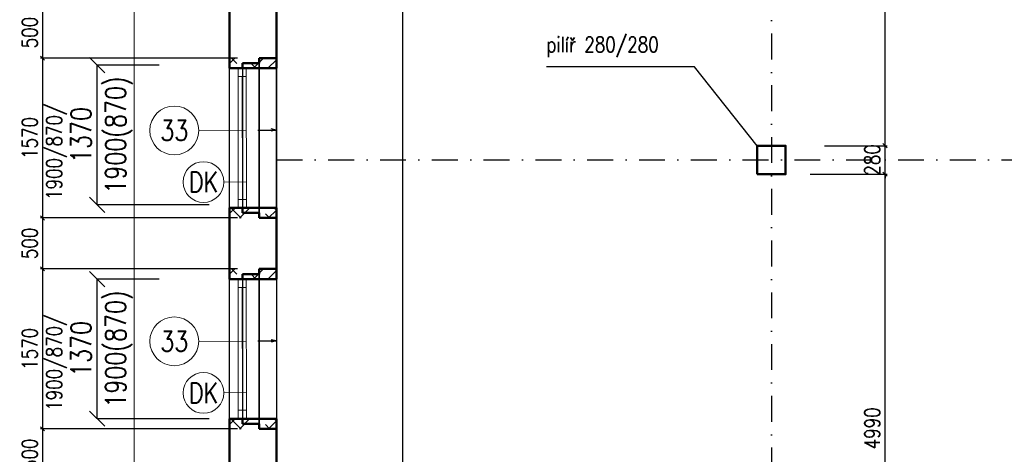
# Model space of a CAD drawing. Header units: millimetres. Extents: x -238874 to 551972, y -298952 to 658415.
# Tile 212 of 256: x 14879 to 24538, y 181151 to 185418. Entities that reach past the tile are written whole.
import ezdxf
from ezdxf.enums import TextEntityAlignment as Align

# ---------------------------------------------------------------- set-up
doc = ezdxf.new("R2010")
doc.units = ezdxf.units.MM
doc.header["$LTSCALE"] = 20
doc.linetypes.add('ČERCHOVANÁ', pattern=[25.4, 12.7, -6.35, 0, -6.35])
for name, color, linetype in [('00_HEDVIKA _KRESBA', 1, 'Continuous'), ('CZ', 255, 'Continuous'), ('KOTY', 8, 'Continuous'), ('OSYSTAVBA', 101, 'ČERCHOVANÁ')]:
    doc.layers.add(name, color=color, linetype=linetype)
doc.layers.add('00_HEDVIKA_DEMOLICE', color=2, linetype='Continuous', lineweight=30, transparency=0.3)
for name, color, linetype, lineweight in [('00_HEDVIKA_OBRYS', 1, 'Continuous', 50), ('CKBUBLINY', 1, 'Continuous', 18), ('CKBUBLINY DEMOLICE', 4, 'Continuous', 18), ('CKBUBLINY_POPIS', 3, 'Continuous', 25), ('CKKOTY', 3, 'Continuous', 18), ('CKOKNA', 30, 'Continuous', 18), ('CKSTENY_SRAF', 8, 'Continuous', 18), ('CKSYMBOLY', 21, 'Continuous', 25), ('HEDVIKA_OKNA_PARAPET', 70, 'Continuous', 18), ('NOSNÉ', 8, 'Continuous', 50), ('PRUCHODY', 7, 'Continuous', 18)]:
    doc.layers.add(name, color=color, linetype=linetype, lineweight=lineweight)
doc.layers.add('CKNETISK', color=116, linetype='Continuous', lineweight=18, plot=False)
doc.styles.add('SIMPLEX', font='SIMPLEX.shx', dxfattribs={"width": 0.8, "bigfont": 'CAD13.shx'})
doc.styles.get("Standard").update_dxf_attribs({"font": 'simplex.shx', "width": 0.8})
doc.dimstyles.new('CADKON', dxfattribs={"dimscale": 100, "dimtxt": 2, "dimasz": 1.5, "dimexe": 0, "dimexo": 2, "dimgap": 0.6, "dimtad": 1, "dimrnd": 1, "dimtxsty": 'Standard', "dimblk1": 'OBLIQUE', "dimblk2": 'OBLIQUE', "dimsah": 1, "dimcen": 2.5, "dimadec": 1, "dimazin": 2, "dimtfac": 1, "dimtix": 1, "dimtmove": 2, "dimatfit": 3, "dimldrblk": 'OPEN30', "dimfxl": 5, "dimtfill": 1, "dimtolj": 1, "dimarcsym": 0})
doc.dimstyles.new('CKA', dxfattribs={"dimtxt": 200, "dimasz": 40, "dimexe": 20, "dimexo": 0.2, "dimgap": 50, "dimtad": 1, "dimdec": 0, "dimrnd": 1, "dimzin": 0, "dimdsep": 46, "dimtxsty": 'Standard', "dimblk1": 'OBLIQUE', "dimblk2": 'OBLIQUE', "dimsah": 1, "dimcen": 0.09, "dimclrd": 253, "dimclre": 253, "dimclrt": 253, "dimadec": 0, "dimazin": 0, "dimtfac": 1, "dimtdec": 0, "dimtix": 1, "dimtmove": 2, "dimatfit": 3, "dimfxl": 1, "dimtolj": 1, "dimtzin": 0, "dimarcsym": 0})

# ---------------------------------------------------------------- blocks, each defined once
blk = doc.blocks.new('_OBLIQUE')
at = {"color": 0, "linetype": 'ByBlock'}
blk.add_line((-0.5, -0.5), (0.5, 0.5), dxfattribs=at)
blk = doc.blocks.new('*D1522')
at = {"layer": 'DEFPOINTS', "color": 0, "transparency": 16777216}
for p in [(22253, 183900.9), (23367.5, 183900.9), (22253, 178910.9)]:
    blk.add_point(p, dxfattribs=at)
at = {"layer": 'KOTY', "lineweight": -2, "transparency": 16777216}
for p, q in [((22633.7, 183900.9), (23387.5, 183900.9)), ((23367.5, 178910.9), (23367.5, 183900.9))]:
    blk.add_line(p, q, dxfattribs=at)
at = {"layer": 'KOTY', "lineweight": -2, "transparency": 16777216, "xscale": 40, "yscale": 40, "zscale": 40}
for p, rotation in [((23367.5, 183900.9), 90), ((23367.5, 178910.9), 270)]:
    blk.add_blockref('_OBLIQUE', p, dxfattribs=dict(at, rotation=rotation))
at = {"layer": 'KOTY', "transparency": 16777216, "insert": (23242.5, 181405.9), "char_height": 150, "attachment_point": 5, "rotation": 90, "style": 'SIMPLEX'}
blk.add_mtext('\\A1;4990', dxfattribs=at)
blk = doc.blocks.new('*D1530')
at = {"layer": 'DEFPOINTS', "color": 0, "transparency": 16777216}
for p in [(22393, 189680.9), (23367.5, 189680.9), (22393, 184180.9)]:
    blk.add_point(p, dxfattribs=at)
at = {"layer": 'KOTY', "lineweight": -2, "transparency": 16777216}
for p, q in [((22773.7, 189680.9), (23387.5, 189680.9)), ((23367.5, 184180.9), (23367.5, 189680.9))]:
    blk.add_line(p, q, dxfattribs=at)
at = {"layer": 'KOTY', "lineweight": -2, "transparency": 16777216, "xscale": 40, "yscale": 40, "zscale": 40}
for p, rotation in [((23367.5, 189680.9), 90), ((23367.5, 184180.9), 270)]:
    blk.add_blockref('_OBLIQUE', p, dxfattribs=dict(at, rotation=rotation))
at = {"layer": 'KOTY', "transparency": 16777216, "insert": (23242.5, 186930.9), "char_height": 150, "attachment_point": 5, "rotation": 90, "style": 'SIMPLEX'}
blk.add_mtext('\\A1;5500', dxfattribs=at)
blk = doc.blocks.new('*D1531')
at = {"layer": 'DEFPOINTS', "color": 0, "transparency": 16777216}
for p in [(22393, 184180.9), (23367.5, 184180.9), (22253, 183900.9)]:
    blk.add_point(p, dxfattribs=at)
at = {"layer": 'KOTY', "lineweight": -2, "transparency": 16777216}
for p, q in [((23367.5, 184180.9), (23367.5, 184220.9)), ((22773.7, 184180.9), (23387.5, 184180.9)), ((23367.5, 183900.9), (23367.5, 184180.9)), ((23367.5, 183900.9), (23367.5, 183860.9))]:
    blk.add_line(p, q, dxfattribs=at)
at = {"layer": 'KOTY', "lineweight": -2, "transparency": 16777216, "xscale": 40, "yscale": 40, "zscale": 40}
for p, rotation in [((23367.5, 184180.9), 270), ((23367.5, 183900.9), 90)]:
    blk.add_blockref('_OBLIQUE', p, dxfattribs=dict(at, rotation=rotation))
at = {"layer": 'KOTY', "transparency": 16777216, "insert": (23242.5, 184040.9), "char_height": 150, "attachment_point": 5, "rotation": 90, "style": 'SIMPLEX'}
blk.add_mtext('\\A1;280', dxfattribs=at)
blk = doc.blocks.new('*D1552')
at = {"layer": 'DEFPOINTS', "color": 0, "transparency": 16777216}
for p in [(19992, 194880.9), (18152, 178910.9), (18635.3, 178910.9)]:
    blk.add_point(p, dxfattribs=at)
at = {"layer": 'KOTY', "lineweight": -2, "transparency": 16777216}
for p, q in [((18635.3, 194880.9), (18635.3, 178910.9)), ((18532.8, 178910.9), (18655.3, 178910.9))]:
    blk.add_line(p, q, dxfattribs=at)
at = {"layer": 'KOTY', "lineweight": -2, "transparency": 16777216, "xscale": 40, "yscale": 40, "zscale": 40}
for p, rotation in [((18635.3, 194880.9), 90), ((18635.3, 178910.9), 270)]:
    blk.add_blockref('_OBLIQUE', p, dxfattribs=dict(at, rotation=rotation))
at = {"layer": 'KOTY', "transparency": 16777216, "insert": (18510.3, 186895.9), "char_height": 150, "attachment_point": 5, "rotation": 90, "style": 'SIMPLEX'}
blk.add_mtext('\\A1;15970', dxfattribs=at)
blk = doc.blocks.new('*D1566')
at = {"layer": 'DEFPOINTS', "color": 0, "transparency": 16777216}
for p in [(17398, 182970.9), (15102.7, 181400.9), (17398, 181400.9)]:
    blk.add_point(p, dxfattribs=at)
at = {"layer": 'KOTY', "lineweight": -2, "transparency": 16777216}
for p, q in [((15102.7, 182970.9), (15102.7, 181400.9)), ((17017.2, 181400.9), (15082.7, 181400.9))]:
    blk.add_line(p, q, dxfattribs=at)
at = {"layer": 'KOTY', "lineweight": -2, "transparency": 16777216, "xscale": 40, "yscale": 40, "zscale": 40}
for p, rotation in [((15102.7, 182970.9), 90), ((15102.7, 181400.9), 270)]:
    blk.add_blockref('_OBLIQUE', p, dxfattribs=dict(at, rotation=rotation))
at = {"layer": 'KOTY', "transparency": 16777216, "insert": (14977.7, 182185.9), "char_height": 150, "attachment_point": 5, "rotation": 90, "style": 'SIMPLEX'}
blk.add_mtext('\\A1;1570', dxfattribs=at)
blk = doc.blocks.new('*D1567')
at = {"layer": 'DEFPOINTS', "color": 0, "transparency": 16777216}
for p in [(16938, 181400.9), (15102.7, 180900.9), (16938, 180900.9)]:
    blk.add_point(p, dxfattribs=at)
at = {"layer": 'KOTY', "lineweight": -2, "transparency": 16777216}
for p, q in [((15102.7, 181400.9), (15102.7, 180900.9)), ((16557.2, 180900.9), (15082.7, 180900.9))]:
    blk.add_line(p, q, dxfattribs=at)
at = {"layer": 'KOTY', "lineweight": -2, "transparency": 16777216, "xscale": 40, "yscale": 40, "zscale": 40}
for p, rotation in [((15102.7, 181400.9), 90), ((15102.7, 180900.9), 270)]:
    blk.add_blockref('_OBLIQUE', p, dxfattribs=dict(at, rotation=rotation))
at = {"layer": 'KOTY', "transparency": 16777216, "insert": (14977.7, 181150.9), "char_height": 150, "attachment_point": 5, "rotation": 90, "style": 'SIMPLEX'}
blk.add_mtext('\\A1;500', dxfattribs=at)
blk = doc.blocks.new('*D1568')
at = {"layer": 'DEFPOINTS', "color": 0, "transparency": 16777216}
for p in [(17398, 185540.9), (15102.7, 185040.9), (17398, 185040.9)]:
    blk.add_point(p, dxfattribs=at)
at = {"layer": 'KOTY', "lineweight": -2, "transparency": 16777216}
for p, q in [((15102.7, 185540.9), (15102.7, 185040.9)), ((17017.2, 185040.9), (15082.7, 185040.9))]:
    blk.add_line(p, q, dxfattribs=at)
at = {"layer": 'KOTY', "lineweight": -2, "transparency": 16777216, "xscale": 40, "yscale": 40, "zscale": 40}
for p, rotation in [((15102.7, 185540.9), 90), ((15102.7, 185040.9), 270)]:
    blk.add_blockref('_OBLIQUE', p, dxfattribs=dict(at, rotation=rotation))
at = {"layer": 'KOTY', "transparency": 16777216, "insert": (14977.7, 185290.9), "char_height": 150, "attachment_point": 5, "rotation": 90, "style": 'SIMPLEX'}
blk.add_mtext('\\A1;500', dxfattribs=at)
blk = doc.blocks.new('*D1569')
at = {"layer": 'DEFPOINTS', "color": 0, "transparency": 16777216}
for p in [(17398, 185040.9), (15102.7, 183470.9), (17398, 183470.9)]:
    blk.add_point(p, dxfattribs=at)
at = {"layer": 'KOTY', "lineweight": -2, "transparency": 16777216}
for p, q in [((15102.7, 185040.9), (15102.7, 183470.9)), ((17017.2, 183470.9), (15082.7, 183470.9))]:
    blk.add_line(p, q, dxfattribs=at)
at = {"layer": 'KOTY', "lineweight": -2, "transparency": 16777216, "xscale": 40, "yscale": 40, "zscale": 40}
for p, rotation in [((15102.7, 185040.9), 90), ((15102.7, 183470.9), 270)]:
    blk.add_blockref('_OBLIQUE', p, dxfattribs=dict(at, rotation=rotation))
at = {"layer": 'KOTY', "transparency": 16777216, "insert": (14977.7, 184255.9), "char_height": 150, "attachment_point": 5, "rotation": 90, "style": 'SIMPLEX'}
blk.add_mtext('\\A1;1570', dxfattribs=at)
blk = doc.blocks.new('*D1570')
at = {"layer": 'DEFPOINTS', "color": 0, "transparency": 16777216}
for p in [(17398, 183470.9), (15102.7, 182970.9), (17398, 182970.9)]:
    blk.add_point(p, dxfattribs=at)
at = {"layer": 'KOTY', "lineweight": -2, "transparency": 16777216}
for p, q in [((15102.7, 183470.9), (15102.7, 182970.9)), ((17017.2, 182970.9), (15082.7, 182970.9))]:
    blk.add_line(p, q, dxfattribs=at)
at = {"layer": 'KOTY', "lineweight": -2, "transparency": 16777216, "xscale": 40, "yscale": 40, "zscale": 40}
for p, rotation in [((15102.7, 183470.9), 90), ((15102.7, 182970.9), 270)]:
    blk.add_blockref('_OBLIQUE', p, dxfattribs=dict(at, rotation=rotation))
at = {"layer": 'KOTY', "transparency": 16777216, "insert": (14977.7, 183220.9), "char_height": 150, "attachment_point": 5, "rotation": 90, "style": 'SIMPLEX'}
blk.add_mtext('\\A1;500', dxfattribs=at)
blk = doc.blocks.new('*D3617')
at = {"layer": 'CKKOTY', "color": 0, "lineweight": -2, "transparency": 16777216}
for p, q in [((16248.9, 182870.9), (15640.7, 182870.9)), ((15640.7, 181500.9), (15640.7, 182870.9)), ((16738, 181500.9), (15640.7, 181500.9))]:
    blk.add_line(p, q, dxfattribs=at)
at = {"layer": 'DEFPOINTS', "color": 0, "transparency": 16777216}
for p in [(15640.7, 182870.9), (16448.9, 182870.9), (16938, 181500.9)]:
    blk.add_point(p, dxfattribs=at)
at = {"layer": 'CKKOTY', "color": 0, "lineweight": -2, "transparency": 16777216, "xscale": 150, "yscale": 150, "zscale": 150}
for p, rotation in [((15640.7, 182870.9), 90), ((15640.7, 181500.9), 270)]:
    blk.add_blockref('_OBLIQUE', p, dxfattribs=dict(at, rotation=rotation))
at = {"layer": 'CKKOTY', "color": 0, "transparency": 16777216, "char_height": 200, "attachment_point": 5, "rotation": 90, "bg_fill": 3, "box_fill_scale": 1.1, "bg_fill_color": 256, "bg_fill_true_color": 13158600, "bg_fill_transparency": 0}
for s, insert in [('\\A1;1900(870)', (15853.1, 182185.9)), ('\\A1;1370', (15480.7, 182185.9))]:
    blk.add_mtext(s, dxfattribs=dict(at, insert=insert))
blk = doc.blocks.new('_Open30')
at = {"color": 0, "lineweight": -2}
for p, q in [((-1, 0.268), (0, 0)), ((0, 0), (-1, -0.268)), ((0, 0), (-1, 0))]:
    blk.add_line(p, q, dxfattribs=at)
blk = doc.blocks.new('*U3302')
at = {"color": 0, "linetype": 'ByBlock', "lineweight": -2}
for p, q in [((-225, 0), (-80, 0)), ((225, 0), (103, 30)), ((225, 0), (103, -30)), ((-80, 0), (27, 0)), ((27, 0), (225, 0))]:
    blk.add_line(p, q, dxfattribs=at)
at = {"color": 0, "linetype": 'Continuous', "lineweight": -2, "flags": 8}
blk.add_attdef('SPÁD', text='', height=100, dxfattribs=at).set_placement((0, 40), align=Align.CENTER)
blk = doc.blocks.new('CK_BUBBLE_1_0_0')
at = {"color": 0, "linetype": 'ByBlock', "lineweight": -2}
blk.add_circle((0, 0), 1, dxfattribs=at)
blk = doc.blocks.new('*D4184')
at = {"layer": 'CKKOTY', "color": 0, "lineweight": -2, "transparency": 16777216}
for p, q in [((16248.9, 184970.9), (15640.7, 184970.9)), ((15640.7, 183600.9), (15640.7, 184970.9)), ((16738, 183600.9), (15640.7, 183600.9))]:
    blk.add_line(p, q, dxfattribs=at)
at = {"layer": 'DEFPOINTS', "color": 0, "transparency": 16777216}
for p in [(15640.7, 184970.9), (16448.9, 184970.9), (16938, 183600.9)]:
    blk.add_point(p, dxfattribs=at)
at = {"layer": 'CKKOTY', "color": 0, "lineweight": -2, "transparency": 16777216, "xscale": 150, "yscale": 150, "zscale": 150}
for p, rotation in [((15640.7, 184970.9), 90), ((15640.7, 183600.9), 270)]:
    blk.add_blockref('_OBLIQUE', p, dxfattribs=dict(at, rotation=rotation))
at = {"layer": 'CKKOTY', "color": 0, "transparency": 16777216, "char_height": 200, "attachment_point": 5, "rotation": 90, "bg_fill": 3, "box_fill_scale": 1.1, "bg_fill_color": 256, "bg_fill_true_color": 13158600, "bg_fill_transparency": 0}
for s, insert in [('\\A1;1900(870)', (15853.1, 184285.9)), ('\\A1;1370', (15480.7, 184285.9))]:
    blk.add_mtext(s, dxfattribs=dict(at, insert=insert))

msp = doc.modelspace()

# ---------------------------------------------------------------- hatches: boundary and pattern name
at = {"layer": 'CKSTENY_SRAF'}
h = msp.add_hatch(dxfattribs=at)
h.set_pattern_fill('ZDIVO-PLYNOSILIK', color=256, scale=100)
h.set_pattern_definition([(45, (-50266.24, -199847.44), (-212.13203, 212.13203), []), (45, (-50124.8, -199847.44), (-212.13203, 212.13203), []), (135, (-50026.12, -199819.45), (-212.13203, -212.13203), [200, -100]), (135, (-49955.4, -199748.74), (-212.13203, -212.13203), [200, -100])])
h.paths.add_polyline_path([(16937.962, 185043.565), (17397.962, 185043.565), (17397.962, 184940.863), (16937.962, 184940.863)])
h = msp.add_hatch(dxfattribs=at)
h.set_pattern_fill('ZDIVO-PLYNOSILIK', color=256, scale=100)
h.set_pattern_definition([(45, (-50266.24, -199767.44), (-212.13203, 212.13203), []), (45, (-50124.8, -199767.44), (-212.13203, 212.13203), []), (135, (-50026.12, -199739.45), (-212.13203, -212.13203), [200, -100]), (135, (-49955.4, -199668.74), (-212.13203, -212.13203), [200, -100])])
h.paths.add_polyline_path([(16937.962, 183468.161), (17397.962, 183469.512), (17397.962, 183572.214), (16937.962, 183570.863)])
h = msp.add_hatch(dxfattribs=at)
h.set_pattern_fill('ZDIVO-PLYNOSILIK', color=256, scale=100)
h.set_pattern_definition([(45, (-50266.24, -201917.44), (-212.13203, 212.13203), []), (45, (-50124.8, -201917.44), (-212.13203, 212.13203), []), (135, (-50026.12, -201889.45), (-212.13203, -212.13203), [200, -100]), (135, (-49955.4, -201818.74), (-212.13203, -212.13203), [200, -100])])
h.paths.add_polyline_path([(16937.962, 182973.565), (17397.962, 182973.565), (17397.962, 182870.863), (16937.962, 182870.863)])
h = msp.add_hatch(dxfattribs=at)
h.set_pattern_fill('ZDIVO-PLYNOSILIK', color=256, scale=100)
h.set_pattern_definition([(45, (-50266.24, -201837.44), (-212.13203, 212.13203), []), (45, (-50124.8, -201837.44), (-212.13203, 212.13203), []), (135, (-50026.12, -201809.45), (-212.13203, -212.13203), [200, -100]), (135, (-49955.4, -201738.74), (-212.13203, -212.13203), [200, -100])])
h.paths.add_polyline_path([(16937.962, 181398.161), (17397.962, 181399.512), (17397.962, 181502.214), (16937.962, 181500.863)])

# ---------------------------------------------------------------- linework, layer by layer
at = {"layer": '00_HEDVIKA _KRESBA'}
for p, q in [((16937.962, 183570.863), (16937.962, 184940.863)), ((17397.962, 184940.863), (17397.962, 183570.863)), ((16937.962, 181500.863), (16937.962, 182870.863)), ((17397.962, 182870.863), (17397.962, 181500.863))]:
    msp.add_line(p, q, dxfattribs=at)
at = {"layer": '00_HEDVIKA_DEMOLICE'}
for p, q in [((17229.962, 184990.863), (17063.962, 184990.863)), ((17063.962, 184990.863), (17063.962, 184940.863)), ((17229.962, 185040.863), (17229.962, 184990.863)), ((17397.962, 185040.863), (17229.962, 185040.863)), ((17229.962, 183520.863), (17229.962, 184990.863)), ((17229.962, 183520.863), (17229.962, 184990.863)), ((17229.962, 184990.863), (17229.962, 183520.863)), ((17397.962, 185040.863), (17269.962, 185040.863)), ((17397.962, 185040.863), (17269.962, 185040.863)), ((17397.962, 183470.863), (17397.962, 185040.863)), ((17397.962, 183470.863), (17397.962, 185040.863)), ((17397.962, 185040.863), (17397.962, 183470.863)), ((17397.962, 183470.863), (17397.962, 184960.863)), ((17063.962, 184940.863), (16937.962, 184940.863)), ((17063.962, 184940.863), (17063.962, 183570.863)), ((17063.962, 184940.863), (17063.962, 183570.863)), ((17063.962, 184940.863), (17063.962, 183570.863)), ((17063.962, 183570.863), (16937.962, 183570.863)), ((17063.962, 183520.863), (17063.962, 183570.863)), ((17229.962, 183520.863), (17063.962, 183520.863)), ((17229.962, 183520.863), (17103.962, 183520.863)), ((17229.962, 183470.863), (17229.962, 183520.863)), ((17397.962, 183470.863), (17229.962, 183470.863)), ((17397.962, 183470.863), (17269.962, 183470.863)), ((17397.962, 183470.863), (17269.962, 183470.863)), ((17229.962, 182970.863), (17229.962, 182920.863)), ((17397.962, 182970.863), (17229.962, 182970.863)), ((17397.962, 182970.863), (17269.962, 182970.863)), ((17397.962, 182970.863), (17269.962, 182970.863)), ((17397.962, 182970.863), (17397.962, 181400.863)), ((17063.962, 182870.863), (16937.962, 182870.863)), ((17229.962, 182920.863), (17063.962, 182920.863)), ((17063.962, 182920.863), (17063.962, 182870.863)), ((17063.962, 182870.863), (17063.962, 181500.863)), ((17063.962, 182870.863), (17063.962, 181500.863)), ((17229.962, 181450.863), (17229.962, 182920.863)), ((17229.962, 182920.863), (17229.962, 181450.863)), ((17063.962, 181500.863), (16937.962, 181500.863)), ((17063.962, 181450.863), (17063.962, 181500.863)), ((17229.962, 181450.863), (17063.962, 181450.863)), ((17229.962, 181450.863), (17103.962, 181450.863)), ((17229.962, 181400.863), (17229.962, 181450.863)), ((17397.962, 181400.863), (17229.962, 181400.863)), ((17397.962, 181400.863), (17269.962, 181400.863)), ((17397.962, 181400.863), (17269.962, 181400.863))]:
    msp.add_line(p, q, dxfattribs=at)
at = {"layer": '00_HEDVIKA_OBRYS'}
for p, q in [((17397.962, 184940.863), (17397.962, 185040.863)), ((17397.962, 183570.863), (17397.962, 183470.863)), ((17397.962, 182870.863), (17397.962, 182970.863)), ((17397.962, 181500.863), (17397.962, 181400.863))]:
    msp.add_line(p, q, dxfattribs=at)
for points in [[(16937.962, 185040.863), (16937.962, 184940.863), (17397.962, 184940.863)], [(16937.962, 183470.863), (16937.962, 183570.863), (17397.962, 183570.863)], [(16937.962, 182970.863), (16937.962, 182870.863), (17397.962, 182870.863)], [(16937.962, 181400.863), (16937.962, 181500.863), (17397.962, 181500.863)]]:
    msp.add_lwpolyline(points, dxfattribs=at)
at = {"layer": 'CKBUBLINY'}
for p, q in [((16635.871, 184330.12), (17102.388, 184327.522)), ((16635.871, 182260.12), (17102.388, 182257.522))]:
    msp.add_line(p, q, dxfattribs=at)
at = {"layer": 'CKBUBLINY DEMOLICE'}
for p, q in [((16882.163, 183823.59), (17102.462, 183826.55)), ((16882.163, 181753.59), (17102.462, 181756.55))]:
    msp.add_line(p, q, dxfattribs=at)
at = {"layer": 'CKNETISK'}
msp.add_line((16002.223, 98190.047), (16002.223, 210160.863), dxfattribs=at)
at = {"layer": 'CKOKNA'}
for p, q in [((17020.962, 184858.863), (17020.962, 184940.863)), ((17100.962, 184858.863), (17100.962, 184940.863)), ((17023.962, 183652.863), (17020.962, 184858.863)), ((17100.962, 184858.863), (17020.962, 184858.863)), ((17063.962, 183652.863), (17060.962, 184858.863)), ((17103.962, 183652.863), (17100.962, 184858.863)), ((17103.962, 183652.863), (17023.962, 183652.863)), ((17023.962, 183652.863), (17023.962, 183570.863)), ((17103.962, 183652.863), (17103.962, 183570.863)), ((17020.962, 182788.863), (17020.962, 182870.863)), ((17100.962, 182788.863), (17100.962, 182870.863)), ((17023.962, 181582.863), (17020.962, 182788.863)), ((17100.962, 182788.863), (17020.962, 182788.863)), ((17063.962, 181582.863), (17060.962, 182788.863)), ((17103.962, 181582.863), (17100.962, 182788.863)), ((17103.962, 181582.863), (17023.962, 181582.863)), ((17023.962, 181582.863), (17023.962, 181500.863)), ((17103.962, 181582.863), (17103.962, 181500.863))]:
    msp.add_line(p, q, dxfattribs=at)
at = {"layer": 'CZ', "color": 7}
for p, q in [((21497.721, 184955.717), (20047.297, 184955.717)), ((22112.962, 184180.863), (21497.721, 184955.717))]:
    msp.add_line(p, q, dxfattribs=at)
at = {"layer": 'HEDVIKA_OKNA_PARAPET'}
for p, q in [((17397.962, 183570.863), (17397.962, 184940.863)), ((17397.962, 181400.863), (17397.962, 182890.863))]:
    msp.add_line(p, q, dxfattribs=at)
at = {"layer": 'NOSNÉ'}
for p, q in [((16937.962, 184940.863), (16937.962, 185640.863)), ((17397.962, 185540.863), (17397.962, 185040.863)), ((17063.962, 184990.863), (17063.962, 184940.863)), ((17229.962, 184990.863), (17063.962, 184990.863)), ((17063.962, 184990.863), (17063.962, 184940.863)), ((17229.962, 184990.863), (17063.962, 184990.863)), ((17229.962, 185040.863), (17229.962, 184990.863)), ((17397.962, 185040.863), (17229.962, 185040.863)), ((17397.962, 185040.863), (17229.962, 185040.863)), ((17229.962, 185040.863), (17229.962, 184990.863)), ((17397.962, 185040.863), (17229.962, 185040.863)), ((17397.962, 185040.863), (17229.962, 185040.863)), ((17397.962, 185040.863), (17229.962, 185040.863)), ((17063.962, 184940.863), (16937.962, 184940.863)), ((17063.962, 184940.863), (16937.962, 184940.863)), ((17063.962, 183570.863), (16937.962, 183570.863)), ((16937.962, 182870.863), (16937.962, 183570.863)), ((17063.962, 183570.863), (16937.962, 183570.863)), ((17063.962, 183520.863), (17063.962, 183570.863)), ((17063.962, 183520.863), (17063.962, 183570.863)), ((17229.962, 183520.863), (17063.962, 183520.863)), ((17229.962, 183520.863), (17063.962, 183520.863)), ((17229.962, 183470.863), (17229.962, 183520.863)), ((17229.962, 183470.863), (17229.962, 183520.863)), ((17397.962, 183470.863), (17229.962, 183470.863)), ((17397.962, 183470.863), (17229.962, 183470.863)), ((17397.962, 183470.863), (17229.962, 183470.863)), ((17397.962, 183470.863), (17229.962, 183470.863)), ((17397.962, 183470.863), (17229.962, 183470.863)), ((17397.962, 183470.863), (17397.962, 182970.863)), ((17229.962, 182970.863), (17229.962, 182920.863)), ((17397.962, 182970.863), (17229.962, 182970.863)), ((17397.962, 182970.863), (17229.962, 182970.863)), ((17397.962, 182970.863), (17229.962, 182970.863)), ((17063.962, 182870.863), (16937.962, 182870.863)), ((17063.962, 182920.863), (17063.962, 182870.863)), ((17229.962, 182920.863), (17063.962, 182920.863)), ((17063.962, 181500.863), (16937.962, 181500.863)), ((16937.962, 180800.863), (16937.962, 181500.863)), ((17063.962, 181450.863), (17063.962, 181500.863)), ((17229.962, 181450.863), (17063.962, 181450.863)), ((17229.962, 181400.863), (17229.962, 181450.863)), ((17397.962, 181400.863), (17229.962, 181400.863)), ((17397.962, 181400.863), (17229.962, 181400.863)), ((17397.962, 181400.863), (17229.962, 181400.863)), ((17397.962, 181400.863), (17397.962, 180900.863))]:
    msp.add_line(p, q, dxfattribs=at)
msp.add_lwpolyline([(22112.962, 183900.863), (22392.962, 183900.863), (22392.962, 184180.863), (22112.962, 184180.863)], close=True, dxfattribs=at)
at = {"layer": 'OSYSTAVBA', "linetype": 'ČERCHOVANÁ'}
for p, q in [((22252.962, 200016.269), (22252.962, 178910.863)), ((17397.962, 184040.863), (27107.962, 184040.863))]:
    msp.add_line(p, q, dxfattribs=at)
at = {"layer": 'PRUCHODY'}
for p, q in [((16937.962, 184940.863), (16937.962, 183570.863)), ((16937.962, 184940.863), (16937.962, 183570.863)), ((16937.962, 183570.863), (16937.962, 184860.863)), ((17397.962, 181400.863), (17397.962, 182970.863)), ((16937.962, 182870.863), (16937.962, 181500.863)), ((16937.962, 181500.863), (16937.962, 182790.863))]:
    msp.add_line(p, q, dxfattribs=at)

# ---------------------------------------------------------------- block references
at = {"layer": 'CKBUBLINY'}
ref = msp.add_blockref('CK_BUBBLE_1_0_0', (16395.871, 184330.214), dxfattribs=dict(at, xscale=240, yscale=240, zscale=240))
ref.add_attrib('NUM1', '33', dxfattribs={"layer": 'CKBUBLINY_POPIS', "height": 200, "width": 0.8, "flags": 8}).set_placement((16395.871, 184330.214), align=Align.MIDDLE_CENTER)
at = {"layer": 'CKBUBLINY DEMOLICE'}
ref = msp.add_blockref('CK_BUBBLE_1_0_0', (16682.163, 183823.751), dxfattribs=dict(at, xscale=-200, yscale=200, zscale=200))
ref.add_attrib('NUM1', 'DK', dxfattribs={"height": 200, "width": 0.8, "flags": 8}).set_placement((16682.163, 183823.751), align=Align.MIDDLE_CENTER)
at = {"layer": 'CKSYMBOLY', "xscale": 0.4, "yscale": 0.4, "zscale": 0.4}
for p in [(17305.658, 184333.774), (17305.658, 182263.774)]:
    msp.add_blockref('*U3302', p, dxfattribs=at)

# ---------------------------------------------------------------- texts
at = {"layer": 'CZ', "color": 7, "insert": (20047.297, 185248.748), "char_height": 150, "width": 2036.8, "attachment_point": 1}
msp.add_mtext('pilíř 280/280', dxfattribs=at)
at = {"layer": 'KOTY', "char_height": 150, "width": 1344.4, "attachment_point": 7, "rotation": 90}
for insert in [(15341.789, 183648.192), (15341.789, 181578.192)]:
    msp.add_mtext('1900/870/', dxfattribs=dict(at, insert=insert))

# ---------------------------------------------------------------- dimensions: what is measured, and where the dimension line sits
at = {"layer": 'KOTY'}
for base, p1, p2, angle, text, picture, middle in [((18635.306, 178910.863), (19991.985, 194880.863), (18151.985, 178910.863), 270, '15970', '*D1552', (18510.306, 186895.863)), ((23367.468, 189680.863), (22392.962, 184180.863), (22392.962, 189680.863), 270, '5500', '*D1530', (23242.468, 186930.863)), ((15102.744, 185040.863), (17397.962, 185540.863), (17397.962, 185040.863), 90, '500', '*D1568', (14977.744, 185290.863)), ((15102.744, 183470.863), (17397.962, 185040.863), (17397.962, 183470.863), 90, '1570', '*D1569', (14977.744, 184255.863)), ((23367.468, 184180.863), (22252.962, 183900.863), (22392.962, 184180.863), 270, '280', '*D1531', (23242.468, 184040.863)), ((23367.468, 183900.863), (22252.962, 178910.863), (22252.962, 183900.863), 270, '4990', '*D1522', (23242.468, 181405.863)), ((15102.744, 182970.863), (17397.962, 183470.863), (17397.962, 182970.863), 90, '500', '*D1570', (14977.744, 183220.863)), ((15102.744, 181400.863), (17397.962, 182970.863), (17397.962, 181400.863), 90, '1570', '*D1566', (14977.744, 182185.863)), ((15102.744, 180900.863), (16937.962, 181400.863), (16937.962, 180900.863), 90, '500', '*D1567', (14977.744, 181150.863))]:
    dim = msp.add_linear_dim(base=base, p1=p1, p2=p2, angle=angle, text=text, dimstyle='CKA', override={"dimtxt": 150, "dimexo": 380.774374, "dimtxsty": 'SIMPLEX', "dimse1": 1, "dimclrd": 256, "dimclre": 256, "dimclrt": 256}, dxfattribs=at)
    dim.commit()
    dim.dimension.update_dxf_attribs({"geometry": picture, "text_midpoint": middle})

# ---------------------------------------------------------------- next in the draw order: dimensions: what is measured, and where the dimension line sits
at = {"layer": 'CKKOTY'}
for base, p1, p2, picture, middle in [((15640.7, 184970.945), (16937.962, 183600.945), (16448.905, 184970.945), '*D4184', (15640.7, 184285.945)), ((15640.7, 182870.863), (16937.962, 181500.863), (16448.905, 182870.863), '*D3617', (15640.7, 182185.863))]:
    dim = msp.add_linear_dim(base=base, p1=p1, p2=p2, angle=90, text='<>\\X1900(870)', dimstyle='CADKON', override={"dimtmove": 2}, dxfattribs=at)
    dim.commit()
    dim.dimension.update_dxf_attribs({"geometry": picture, "text_midpoint": middle})

# ---------------------------------------------------------------- next in the draw order: block references
at = {"layer": 'CKBUBLINY'}
ref = msp.add_blockref('CK_BUBBLE_1_0_0', (16395.871, 182260.214), dxfattribs=dict(at, xscale=240, yscale=240, zscale=240))
ref.add_attrib('NUM1', '33', dxfattribs={"layer": 'CKBUBLINY_POPIS', "height": 200, "width": 0.8, "flags": 8}).set_placement((16395.871, 182260.214), align=Align.MIDDLE_CENTER)
at = {"layer": 'CKBUBLINY DEMOLICE'}
ref = msp.add_blockref('CK_BUBBLE_1_0_0', (16682.163, 181753.751), dxfattribs=dict(at, xscale=-200, yscale=200, zscale=200))
ref.add_attrib('NUM1', 'DK', dxfattribs={"height": 200, "width": 0.8, "flags": 8}).set_placement((16682.163, 181753.751), align=Align.MIDDLE_CENTER)

doc.saveas('drawing.dxf')
